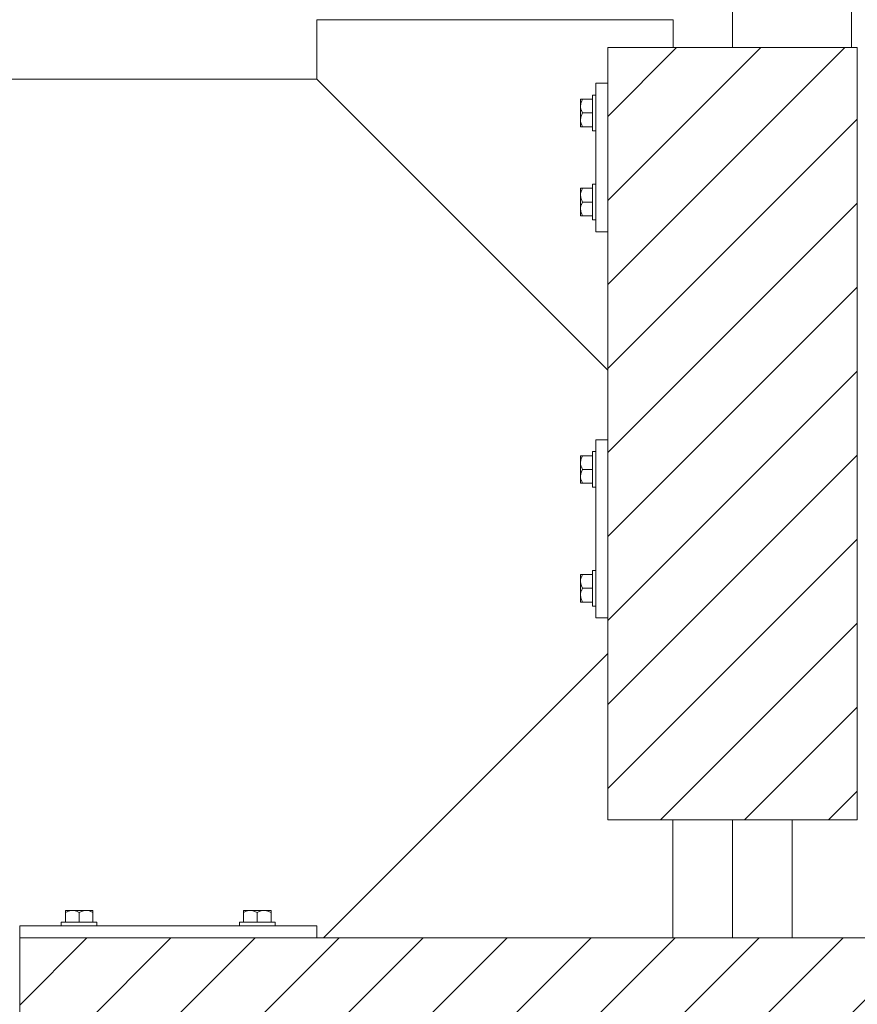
# Model space of a CAD drawing. Header units: millimetres. Extents: x -1413 to 6997, y -739331 to -733391.
# Tile 22 of 47: x 5525 to 5666, y -737183 to -737017. Entities that reach past the tile are written whole.
import ezdxf

# ---------------------------------------------------------------- set-up
doc = ezdxf.new("R2010")
doc.units = ezdxf.units.MM
doc.header["$MEASUREMENT"] = 0
for name, color, linetype, lineweight in [('Side Cradle Blocks', 7, 'Continuous', 0), ('Side Cradle Hydraulic Arm Support', 7, 'Continuous', 0), ('Side Cradle Stbd', 7, 'Continuous', 0), ('Side Slip Cradle Stbd', 7, 'Continuous', 0)]:
    doc.layers.add(name, color=color, linetype=linetype, lineweight=lineweight)

# ---------------------------------------------------------------- blocks, each defined once
blk = doc.blocks.new('*U106')
at = {"layer": 'Side Cradle Hydraulic Arm Support', "color": 7, "linetype": 'Continuous', "lineweight": 0}
blk.add_line((275.0109694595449, 316.6850334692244), (275.0109694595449, 1109.465289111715), dxfattribs=at)
at = {"layer": 'Side Cradle Hydraulic Arm Support', "color": 7, "linetype": 'Continuous', "lineweight": 0, "ltscale": 0.2000032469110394, "flags": 128}
blk.add_lwpolyline([(248.5109333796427, 1409.465325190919), (225.0109694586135, 1409.465325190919), (225.0109694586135, 1109.465325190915), (275.0109694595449, 1109.465325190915), (520.010933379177, 1354.465289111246)], dxfattribs=at)
blk = doc.blocks.new('*U101')
at = {"layer": 'Side Cradle Stbd', "color": 7, "linetype": 'Continuous', "lineweight": 0, "ltscale": 0.2000032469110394, "xscale": 0.2000032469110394, "yscale": 0.2000032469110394, "zscale": 0.2000032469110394, "rotation": 270}
blk.add_blockref('*U106', (-291.8877289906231, -979.9020701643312), dxfattribs=at)
blk = doc.blocks.new('*U59')
at = {"linetype": 'Continuous', "lineweight": 0}
h = blk.add_hatch(dxfattribs=at)
h.set_pattern_fill('HATCH', color=30, style=0, pattern_type=2)
h.set_pattern_definition([(45, (2854.590769, -692.28579), (-7.071067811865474, 7.071067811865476), [])])
h.paths.add_polyline_path([(2874.366115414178, -660.7550709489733), (2873.366099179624, -660.7550709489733), (2853.36577448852, -660.7550709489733), (2843.365612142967, -660.7550709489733), (2832.365433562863, -660.7550709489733), (2832.365433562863, -666.7551683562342), (2832.365433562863, -691.755574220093), (2832.365433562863, -715.0559452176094), (2832.365433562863, -726.7561424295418), (2832.365433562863, -756.756629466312), (2832.365433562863, -762.7284231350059), (2832.365433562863, -790.7571814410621), (2843.308990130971, -790.7571814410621), (2853.36577448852, -790.7571814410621), (2863.422558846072, -790.7571814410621), (2874.366115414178, -790.7571814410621), (2874.366115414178, -762.7284231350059), (2874.366115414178, -756.756629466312), (2874.366115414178, -726.7561424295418), (2874.366115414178, -724.9627514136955), (2874.366115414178, -720.9626864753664), (2874.366115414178, -718.9626540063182), (2874.366115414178, -692.9622319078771), (2874.366115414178, -691.755574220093), (2874.366115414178, -666.7551683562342)])
h = blk.add_hatch(dxfattribs=at)
h.set_pattern_fill('HATCH', color=30, style=0, pattern_type=2)
h.set_pattern_definition([(45, (2848.917868, -833.3789419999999), (-7.071067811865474, 7.071067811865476), [])])
h.paths.add_polyline_path([(2973.367722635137, -901.5872985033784), (2973.367722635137, -900.2740277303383), (2973.367722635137, -880.2737030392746), (2973.367722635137, -872.9735840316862), (2973.367722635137, -868.9735190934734), (2973.367722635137, -842.9730921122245), (2973.367722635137, -838.9730271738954), (2973.367722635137, -831.7861580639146), (2973.367722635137, -811.7858333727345), (2973.367722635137, -810.5858066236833), (2933.126881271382, -810.5858138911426), (2923.366910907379, -810.5858135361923), (2922.223506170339, -810.585813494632), (2863.422558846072, -810.5858113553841), (2853.36577448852, -810.5858109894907), (2843.308990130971, -810.5858106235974), (2784.508042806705, -810.5858084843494), (2783.364638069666, -810.5858084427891), (2733.36382634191, -810.5858066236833), (2733.36382634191, -811.7858333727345), (2733.36382634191, -831.7861580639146), (2733.36382634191, -838.9730271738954), (2733.36382634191, -842.9730921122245), (2733.363826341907, -868.9735190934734), (2733.363826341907, -872.9735840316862), (2733.363826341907, -880.2737030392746), (2733.363826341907, -900.2740277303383), (2733.363826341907, -901.5872912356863), (2783.364638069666, -901.5872912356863), (2784.621286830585, -901.5872912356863), (2843.308990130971, -901.5872912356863), (2853.36577448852, -901.5872912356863), (2863.422558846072, -901.5872912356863), (2922.11026214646, -901.5872912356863), (2923.366910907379, -901.5872912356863), (2933.126881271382, -901.5872912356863)])
at = {"color": 30, "linetype": 'Continuous', "lineweight": 0, "flags": 128}
blk.add_lwpolyline([(2874.366115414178, -660.7550709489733), (2873.366099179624, -660.7550709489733), (2853.36577448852, -660.7550709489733), (2843.365612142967, -660.7550709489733), (2832.365433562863, -660.7550709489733), (2832.365433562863, -666.7551683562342), (2832.365433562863, -691.755574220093), (2832.365433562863, -715.0559452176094), (2832.365433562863, -726.7561424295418), (2832.365433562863, -756.756629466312), (2832.365433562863, -762.7284231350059), (2832.365433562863, -790.7571814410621), (2843.308990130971, -790.7571814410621), (2853.36577448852, -790.7571814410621), (2863.422558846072, -790.7571814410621), (2874.366115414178, -790.7571814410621), (2874.366115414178, -762.7284231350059), (2874.366115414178, -756.756629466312), (2874.366115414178, -726.7561424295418), (2874.366115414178, -724.9627514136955), (2874.366115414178, -720.9626864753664), (2874.366115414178, -718.9626540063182), (2874.366115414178, -692.9622319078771), (2874.366115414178, -691.755574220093), (2874.366115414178, -666.7551683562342), (2874.366115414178, -660.7550709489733)], close=True, dxfattribs=at)
blk.add_lwpolyline([(2973.367722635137, -831.7861580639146), (2973.367722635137, -811.7858333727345), (2973.367722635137, -810.5858066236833), (2933.126881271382, -810.5858138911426), (2923.366910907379, -810.5858135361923), (2922.223506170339, -810.585813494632), (2863.422558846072, -810.5858113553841), (2853.36577448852, -810.5858109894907), (2843.308990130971, -810.5858106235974), (2784.508042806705, -810.5858084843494), (2783.364638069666, -810.5858084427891), (2733.36382634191, -810.5858066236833), (2733.36382634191, -811.7858333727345), (2733.36382634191, -831.7861580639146)], dxfattribs=at)
at = {"layer": 'Side Cradle Blocks', "color": 7, "linetype": 'Continuous', "lineweight": 0}
for p, q in [((2874.366115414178, -660.7550709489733), (2832.365433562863, -660.7550709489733)), ((2832.365433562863, -660.7550709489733), (2832.365433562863, -790.7571814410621)), ((2874.366115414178, -790.7571814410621), (2874.366115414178, -660.7550709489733)), ((2830.365401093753, -666.7551683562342), (2832.365426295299, -666.7551683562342)), ((2830.365401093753, -691.755574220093), (2830.365401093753, -666.7551683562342)), ((2827.921990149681, -669.4385939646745), (2828.123746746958, -669.4385939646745)), ((2827.927066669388, -669.8658706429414), (2828.123746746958, -669.4385939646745)), ((2828.123746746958, -669.4385939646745), (2829.765384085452, -669.4385939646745)), ((2827.765431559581, -669.5548486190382), (2827.765358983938, -669.5766206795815)), ((2827.765358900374, -669.5766605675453), (2827.765431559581, -669.6202663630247)), ((2827.765358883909, -670.5969217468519), (2827.765358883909, -669.9837110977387)), ((2827.765431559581, -670.0085638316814), (2827.765358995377, -669.9837492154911)), ((2827.765358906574, -670.5970928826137), (2827.765431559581, -671.1456949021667)), ((2827.765358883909, -672.913577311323), (2827.765358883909, -672.1623099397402)), ((2827.765431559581, -672.3648041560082), (2827.765358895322, -672.9134911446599)), ((2828.123746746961, -671.7552495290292), (2827.915386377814, -671.3236339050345)), ((2827.927066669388, -672.1825262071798), (2828.123746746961, -671.7552495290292)), ((2828.123746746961, -671.7552495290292), (2829.765383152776, -671.7552495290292)), ((2829.765391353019, -672.9033184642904), (2829.765391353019, -671.7552495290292)), ((2827.765358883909, -674.0719050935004), (2827.765358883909, -673.9338483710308)), ((2827.765431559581, -673.9556504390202), (2827.765358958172, -673.933870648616)), ((2827.813518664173, -674.0719050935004), (2827.765358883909, -674.0719050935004)), ((2828.123746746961, -674.0719050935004), (2827.915386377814, -673.6402894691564)), ((2829.76538408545, -674.0719050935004), (2828.123746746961, -674.0719050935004)), ((2827.765358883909, -684.4388374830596), (2827.765358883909, -684.5768942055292)), ((2827.813518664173, -684.4388374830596), (2827.765358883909, -684.4388374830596)), ((2828.123746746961, -684.4388374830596), (2827.915386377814, -684.8704531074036)), ((2829.76538408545, -684.4388374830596), (2828.123746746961, -684.4388374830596)), ((2827.765358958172, -684.5768719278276), (2827.765431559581, -684.5550921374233)), ((2827.765358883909, -685.5971652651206), (2827.765358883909, -686.3484326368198)), ((2827.765358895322, -685.5972514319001), (2827.765431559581, -686.1459384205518)), ((2829.765391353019, -685.6074241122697), (2829.765391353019, -686.7554930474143)), ((2827.765431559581, -687.3650476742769), (2827.765358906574, -687.9136496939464)), ((2828.123746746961, -686.7554930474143), (2827.915386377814, -687.1871086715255)), ((2827.927066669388, -686.3282163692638), (2828.123746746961, -686.7554930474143)), ((2828.123746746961, -686.7554930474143), (2829.765383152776, -686.7554930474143)), ((2827.765358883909, -687.9138208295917), (2827.765358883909, -688.5270314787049)), ((2827.765358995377, -688.5269933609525), (2827.765431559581, -688.5021787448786)), ((2827.765431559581, -688.8904762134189), (2827.765358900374, -688.9340820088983)), ((2827.765431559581, -688.9558939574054), (2827.765358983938, -688.9341218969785)), ((2827.921990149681, -689.0721486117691), (2828.123746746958, -689.0721486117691)), ((2827.927066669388, -688.6448719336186), (2828.123746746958, -689.0721486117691)), ((2828.123746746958, -689.0721486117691), (2829.765384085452, -689.0721486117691)), ((2832.365426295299, -691.755574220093), (2830.365401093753, -691.755574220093)), ((2830.365401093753, -726.7561424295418), (2832.365426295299, -726.7561424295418)), ((2830.365401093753, -756.756629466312), (2830.365401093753, -726.7561424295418)), ((2827.765431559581, -729.5558226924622), (2827.765358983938, -729.5775947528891)), ((2827.765358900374, -729.5776346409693), (2827.765431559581, -729.6212404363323)), ((2827.765358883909, -730.5978958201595), (2827.765358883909, -729.9846851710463)), ((2827.765431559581, -730.009537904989), (2827.765358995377, -729.9847232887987)), ((2827.765358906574, -730.5980669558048), (2827.765431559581, -731.1466689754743)), ((2827.921990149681, -729.4395680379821), (2828.123746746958, -729.4395680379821)), ((2827.927066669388, -729.8668447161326), (2828.123746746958, -729.4395680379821)), ((2828.123746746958, -729.4395680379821), (2829.765384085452, -729.4395680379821)), ((2827.765358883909, -732.9145513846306), (2827.765358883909, -732.1632840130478)), ((2827.765431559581, -732.3657782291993), (2827.765358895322, -732.9144652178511)), ((2828.123746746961, -731.7562236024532), (2827.915386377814, -731.3246079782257)), ((2827.927066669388, -732.1835002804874), (2828.123746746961, -731.7562236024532)), ((2828.123746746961, -731.7562236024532), (2829.765383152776, -731.7562236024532)), ((2829.765391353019, -732.9042925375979), (2829.765391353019, -731.7562236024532)), ((2827.765358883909, -734.072879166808), (2827.765358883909, -733.9348224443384)), ((2827.765431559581, -733.9566245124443), (2827.765358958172, -733.9348447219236)), ((2827.813518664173, -734.072879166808), (2827.765358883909, -734.072879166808)), ((2828.123746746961, -734.072879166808), (2827.915386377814, -733.6412635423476)), ((2829.76538408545, -734.072879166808), (2828.123746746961, -734.072879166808)), ((2827.765358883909, -749.4398927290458), (2827.765358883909, -749.5779494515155)), ((2827.813518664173, -749.4398927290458), (2827.765358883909, -749.4398927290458)), ((2827.765358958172, -749.5779271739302), (2827.765431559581, -749.556147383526)), ((2827.765358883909, -750.5982205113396), (2827.765358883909, -751.3494878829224)), ((2827.765358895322, -750.5983066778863), (2827.765431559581, -751.146993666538)), ((2828.123746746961, -749.4398927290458), (2827.915386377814, -749.8715083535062)), ((2829.76538408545, -749.4398927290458), (2828.123746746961, -749.4398927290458)), ((2829.765391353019, -750.6084793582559), (2829.765391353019, -751.756548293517)), ((2827.765431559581, -752.3661029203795), (2827.765358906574, -752.914704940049)), ((2828.123746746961, -751.756548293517), (2827.915386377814, -752.1881639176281)), ((2827.927066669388, -751.3292716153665), (2828.123746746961, -751.756548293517)), ((2828.123746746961, -751.756548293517), (2829.765383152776, -751.756548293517)), ((2827.765358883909, -752.9148760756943), (2827.765358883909, -753.5280867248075)), ((2827.765358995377, -753.5280486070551), (2827.765431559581, -753.5032339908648)), ((2827.765431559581, -753.8915314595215), (2827.765358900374, -753.9351372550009)), ((2827.765431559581, -753.956949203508), (2827.765358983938, -753.9351771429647)), ((2827.921990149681, -754.0732038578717), (2828.123746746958, -754.0732038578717)), ((2827.927066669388, -753.6459271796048), (2828.123746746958, -754.0732038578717)), ((2828.123746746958, -754.0732038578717), (2829.765384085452, -754.0732038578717)), ((2832.365426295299, -756.756629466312), (2830.365401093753, -756.756629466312)), ((2832.365433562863, -790.7571814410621), (2874.366115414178, -790.7571814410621)), ((2741.047333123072, -806.1423704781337), (2741.047333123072, -806.344127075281)), ((2741.474609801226, -806.1474469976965), (2741.047333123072, -806.344127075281)), ((2741.047333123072, -806.344127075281), (2741.047333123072, -807.9857644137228)), ((2741.163587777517, -805.985811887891), (2741.185359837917, -805.9857393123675)), ((2741.229005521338, -805.985811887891), (2741.185399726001, -805.9857392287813)), ((2742.205660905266, -805.9857392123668), (2741.592450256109, -805.9857392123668)), ((2741.592488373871, -805.9857393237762), (2741.617302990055, -805.985811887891)), ((2742.754434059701, -805.985811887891), (2742.205832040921, -805.9857392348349)), ((2743.363988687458, -806.344127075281), (2742.932373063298, -806.1357667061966)), ((2743.791265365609, -806.1474469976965), (2743.363988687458, -806.344127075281)), ((2743.363988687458, -806.344127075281), (2743.363988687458, -807.9857634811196)), ((2744.522316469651, -805.9857392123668), (2743.771049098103, -805.9857392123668)), ((2744.522230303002, -805.985739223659), (2743.973543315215, -805.985811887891)), ((2745.680644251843, -806.344127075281), (2745.249028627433, -806.1357667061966)), ((2745.680644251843, -805.9857392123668), (2745.542587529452, -805.9857392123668)), ((2745.542609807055, -805.9857392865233), (2745.5643895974, -805.985811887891)), ((2745.680644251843, -806.033898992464), (2745.680644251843, -805.9857392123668)), ((2745.680644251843, -807.9857644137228), (2745.680644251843, -806.344127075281)), ((2771.047820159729, -805.9857392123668), (2771.185876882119, -805.9857392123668)), ((2771.047820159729, -806.033898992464), (2771.047820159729, -805.9857392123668)), ((2771.047820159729, -806.344127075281), (2771.479435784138, -806.1357667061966)), ((2771.047820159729, -807.9857644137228), (2771.047820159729, -806.344127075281)), ((2771.164074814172, -805.985811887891), (2771.185854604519, -805.9857392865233)), ((2772.206147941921, -805.9857392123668), (2772.957415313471, -805.9857392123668)), ((2772.754921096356, -805.985811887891), (2772.206234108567, -805.985739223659)), ((2772.937199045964, -806.1474469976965), (2773.364475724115, -806.344127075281)), ((2773.364475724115, -806.344127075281), (2773.796091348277, -806.1357667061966)), ((2773.364475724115, -806.344127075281), (2773.364475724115, -807.9857634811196)), ((2774.522632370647, -805.9857392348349), (2773.974030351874, -805.985811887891)), ((2774.522803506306, -805.9857392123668), (2775.136014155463, -805.9857392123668)), ((2775.111161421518, -805.985811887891), (2775.135976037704, -805.9857393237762)), ((2775.253854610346, -806.1474469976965), (2775.681131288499, -806.344127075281)), ((2775.54306468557, -805.9857392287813), (2775.499458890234, -805.985811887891)), ((2775.564876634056, -805.985811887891), (2775.543104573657, -805.9857393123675)), ((2775.681131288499, -806.1423704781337), (2775.681131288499, -806.344127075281)), ((2775.681131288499, -806.344127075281), (2775.681131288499, -807.9857644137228)), ((2733.36382634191, -810.5858066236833), (2733.36382634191, -808.5857814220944)), ((2733.36382634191, -808.5857814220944), (2783.364638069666, -808.5857814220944)), ((2744.51205762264, -807.9857716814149), (2743.363988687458, -807.9857716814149)), ((2772.21640678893, -807.9857716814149), (2773.364475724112, -807.9857716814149)), ((2783.364638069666, -808.5857814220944), (2783.364638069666, -810.5858066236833)), ((2733.363826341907, -810.5858138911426), (2933.126881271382, -810.5858138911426)), ((2733.363826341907, -901.5872912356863), (2733.363826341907, -810.5858138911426))]:
    blk.add_line(p, q, dxfattribs=at)
at = {"layer": 'Side Cradle Blocks', "color": 7, "linetype": 'Continuous', "lineweight": 0, "flags": 128}
for points in [[(2827.921990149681, -669.4385939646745), (2827.914747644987, -669.4385939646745), (2827.800310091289, -669.4385939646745), (2827.765358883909, -669.4385939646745), (2827.765358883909, -669.5766506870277), (2827.765358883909, -669.9837110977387)], [(2829.765391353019, -671.7552495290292), (2829.765391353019, -670.607180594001), (2829.765391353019, -669.6338947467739), (2829.76539135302, -668.9835659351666), (2829.76539135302, -668.7552008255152), (2830.365393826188, -668.7552008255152)], [(2827.927066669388, -669.8658706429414), (2827.866727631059, -669.9969538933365), (2827.809074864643, -670.2053280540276), (2827.765358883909, -670.5969217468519), (2827.771684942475, -670.7452894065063), (2827.79031148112, -670.8921789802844), (2827.90167879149, -671.2952388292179), (2827.915386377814, -671.3236339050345)], [(2827.765358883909, -670.5969217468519), (2827.765358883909, -671.3481891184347), (2827.765358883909, -672.1623099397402)], [(2827.927066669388, -672.1825262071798), (2827.866727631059, -672.3136094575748), (2827.809074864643, -672.5219836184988), (2827.765358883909, -672.913577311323), (2827.771684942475, -673.0619449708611), (2827.79031148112, -673.2088345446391), (2827.90167879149, -673.611894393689), (2827.915386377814, -673.6402894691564)], [(2827.765358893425, -672.913505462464), (2827.765358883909, -672.913577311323), (2827.765358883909, -673.5267879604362), (2827.765358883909, -673.9338483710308)], [(2827.813518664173, -674.0719050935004), (2827.914323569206, -674.0719050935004), (2827.921990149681, -674.0719050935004), (2828.123746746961, -674.0719050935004)], [(2830.365393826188, -674.7552982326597), (2829.765391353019, -674.7552982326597), (2829.765391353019, -674.5269331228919), (2829.765391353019, -673.876604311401), (2829.765391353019, -672.9033184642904)], [(2828.123746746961, -684.4388374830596), (2827.921990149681, -684.4388374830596), (2827.914323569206, -684.4388374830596), (2827.813518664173, -684.4388374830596)], [(2829.765391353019, -685.6074241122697), (2829.765391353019, -684.634138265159), (2829.765391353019, -683.9838094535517), (2829.765391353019, -683.7554443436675), (2830.365393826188, -683.7554443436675)], [(2827.765358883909, -684.5768942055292), (2827.765358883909, -684.9839546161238), (2827.765358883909, -685.5971652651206), (2827.765358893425, -685.5972371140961)], [(2827.915386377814, -684.8704531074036), (2827.90167879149, -684.8988481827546), (2827.79031148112, -685.3019080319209), (2827.771684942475, -685.4487976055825), (2827.765358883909, -685.5971652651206), (2827.809074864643, -685.9887589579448), (2827.866727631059, -686.1971331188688), (2827.927066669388, -686.3282163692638)], [(2827.765358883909, -686.3484326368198), (2827.765358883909, -687.1625534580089), (2827.765358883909, -687.9138208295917)], [(2827.915386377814, -687.1871086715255), (2827.90167879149, -687.2155037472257), (2827.79031148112, -687.6185635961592), (2827.771684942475, -687.7654531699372), (2827.765358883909, -687.9138208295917), (2827.809074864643, -688.3054145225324), (2827.866727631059, -688.5137886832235), (2827.927066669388, -688.6448719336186)], [(2830.365393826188, -689.7555417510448), (2829.76539135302, -689.7555417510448), (2829.76539135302, -689.527176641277), (2829.765391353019, -688.8768478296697), (2829.765391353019, -687.903561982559), (2829.765391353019, -686.7554930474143)], [(2827.765358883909, -688.5270314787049), (2827.765358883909, -688.9340918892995), (2827.765358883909, -689.0721486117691), (2827.800310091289, -689.0721486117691), (2827.914747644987, -689.0721486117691), (2827.921990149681, -689.0721486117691)], [(2829.765391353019, -731.7562236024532), (2829.765391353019, -730.6081546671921), (2829.765391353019, -729.6348688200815), (2829.76539135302, -728.9845400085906), (2829.76539135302, -728.7561748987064), (2830.365393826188, -728.7561748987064)], [(2827.921990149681, -729.4395680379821), (2827.914747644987, -729.4395680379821), (2827.800310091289, -729.4395680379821), (2827.765358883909, -729.4395680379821), (2827.765358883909, -729.5776247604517), (2827.765358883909, -729.9846851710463)], [(2827.927066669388, -729.8668447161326), (2827.866727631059, -729.9979279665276), (2827.809074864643, -730.2063021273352), (2827.765358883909, -730.5978958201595), (2827.771684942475, -730.7462634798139), (2827.79031148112, -730.893153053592), (2827.90167879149, -731.2962129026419), (2827.915386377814, -731.3246079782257)], [(2827.765358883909, -730.5978958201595), (2827.765358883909, -731.3491631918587), (2827.765358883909, -732.1632840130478)], [(2827.927066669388, -732.1835002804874), (2827.866727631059, -732.3145835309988), (2827.809074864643, -732.5229576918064), (2827.765358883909, -732.9145513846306), (2827.771684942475, -733.0629190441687), (2827.79031148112, -733.2098086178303), (2827.90167879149, -733.6128684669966), (2827.915386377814, -733.6412635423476)], [(2827.765358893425, -732.9144795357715), (2827.765358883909, -732.9145513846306), (2827.765358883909, -733.5277620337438), (2827.765358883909, -733.9348224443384)], [(2827.813518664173, -734.072879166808), (2827.914323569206, -734.072879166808), (2827.921990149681, -734.072879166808), (2828.123746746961, -734.072879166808)], [(2830.365393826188, -734.7562723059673), (2829.765391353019, -734.7562723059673), (2829.765391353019, -734.5279071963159), (2829.765391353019, -733.8775783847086), (2829.765391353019, -732.9042925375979)], [(2829.765391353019, -750.6084793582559), (2829.765391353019, -749.6351935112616), (2829.765391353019, -748.9848646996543), (2829.765391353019, -748.7564995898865), (2830.365393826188, -748.7564995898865)], [(2827.765358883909, -749.5779494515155), (2827.765358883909, -749.98500986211), (2827.765358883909, -750.5982205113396), (2827.765358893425, -750.5982923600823)], [(2827.915386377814, -749.8715083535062), (2827.90167879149, -749.8999034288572), (2827.79031148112, -750.3029632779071), (2827.771684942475, -750.4498528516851), (2827.765358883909, -750.5982205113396), (2827.809074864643, -750.9898142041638), (2827.866727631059, -751.1981883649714), (2827.927066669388, -751.3292716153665)], [(2828.123746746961, -749.4398927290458), (2827.921990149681, -749.4398927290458), (2827.914323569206, -749.4398927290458), (2827.813518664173, -749.4398927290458)], [(2827.765358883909, -751.3494878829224), (2827.765358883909, -752.163608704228), (2827.765358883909, -752.9148760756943)], [(2827.915386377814, -752.1881639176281), (2827.90167879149, -752.2165589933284), (2827.79031148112, -752.6196188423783), (2827.771684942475, -752.7665084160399), (2827.765358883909, -752.9148760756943), (2827.809074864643, -753.3064697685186), (2827.866727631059, -753.5148439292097), (2827.927066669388, -753.6459271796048)], [(2830.365393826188, -754.7565969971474), (2829.76539135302, -754.7565969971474), (2829.76539135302, -754.5282318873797), (2829.765391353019, -753.8779030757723), (2829.765391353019, -752.9046172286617), (2829.765391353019, -751.756548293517)], [(2827.765358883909, -753.5280867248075), (2827.765358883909, -753.9351471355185), (2827.765358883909, -754.0732038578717), (2827.800310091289, -754.0732038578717), (2827.914747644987, -754.0732038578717), (2827.921990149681, -754.0732038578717)], [(2741.592450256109, -805.9857392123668), (2741.185389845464, -805.9857392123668), (2741.047333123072, -805.9857392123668), (2741.047333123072, -806.0206904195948), (2741.047333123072, -806.1351279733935), (2741.047333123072, -806.1423704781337)], [(2742.932373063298, -806.1357667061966), (2742.903977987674, -806.1220591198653), (2742.500918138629, -806.010691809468), (2742.354028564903, -805.992065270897), (2742.205660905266, -805.9857392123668), (2741.814067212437, -806.0294551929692), (2741.605693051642, -806.0871079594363), (2741.474609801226, -806.1474469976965)], [(2743.771049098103, -805.9857392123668), (2742.956928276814, -805.9857392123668), (2742.205660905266, -805.9857392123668)], [(2745.249028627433, -806.1357667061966), (2745.22063355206, -806.1220591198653), (2744.817573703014, -806.010691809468), (2744.670684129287, -805.992065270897), (2744.522316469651, -805.9857392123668), (2744.130722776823, -806.0294551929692), (2743.922348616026, -806.0871079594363), (2743.791265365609, -806.1474469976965)], [(2745.542587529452, -805.9857392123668), (2745.135527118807, -805.9857392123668), (2744.522316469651, -805.9857392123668), (2744.522244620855, -805.9857392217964)], [(2745.680644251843, -806.344127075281), (2745.680644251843, -806.1423704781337), (2745.680644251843, -806.1347038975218), (2745.680644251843, -806.033898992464)], [(2771.047820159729, -806.033898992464), (2771.047820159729, -806.1347038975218), (2771.047820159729, -806.1423704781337), (2771.047820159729, -806.344127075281)], [(2772.206219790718, -805.9857392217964), (2772.206147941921, -805.9857392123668), (2771.592937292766, -805.9857392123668), (2771.185876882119, -805.9857392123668)], [(2772.937199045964, -806.1474469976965), (2772.806115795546, -806.0871079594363), (2772.59774163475, -806.0294551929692), (2772.206147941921, -805.9857392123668), (2772.057780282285, -805.992065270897), (2771.910890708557, -806.010691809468), (2771.507830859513, -806.1220591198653), (2771.479435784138, -806.1357667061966)], [(2774.522803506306, -805.9857392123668), (2773.771536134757, -805.9857392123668), (2772.957415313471, -805.9857392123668)], [(2775.253854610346, -806.1474469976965), (2775.122771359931, -806.0871079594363), (2774.914397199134, -806.0294551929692), (2774.522803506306, -805.9857392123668), (2774.374435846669, -805.992065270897), (2774.227546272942, -806.010691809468), (2773.824486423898, -806.1220591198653), (2773.796091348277, -806.1357667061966)], [(2775.681131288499, -806.1423704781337), (2775.681131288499, -806.1351279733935), (2775.681131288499, -806.0206904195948), (2775.681131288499, -805.9857392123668), (2775.543074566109, -805.9857392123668), (2775.136014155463, -805.9857392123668)], [(2740.363939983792, -808.5857741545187), (2740.363939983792, -807.9857716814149), (2740.592305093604, -807.9857716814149), (2741.242633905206, -807.9857716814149), (2742.215919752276, -807.9857716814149), (2743.363988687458, -807.9857716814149)], [(2744.51205762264, -807.9857716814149), (2745.485343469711, -807.9857716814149), (2746.135672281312, -807.9857716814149), (2746.364037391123, -807.9857716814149), (2746.364037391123, -808.5857741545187)], [(2770.364427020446, -808.5857741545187), (2770.364427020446, -807.9857716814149), (2770.592792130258, -807.9857716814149), (2771.243120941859, -807.9857716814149), (2772.21640678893, -807.9857716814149)], [(2773.364475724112, -807.9857716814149), (2774.512544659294, -807.9857716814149), (2775.485830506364, -807.9857716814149), (2776.136159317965, -807.9857716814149), (2776.364524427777, -807.9857716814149), (2776.364524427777, -808.5857741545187)]]:
    blk.add_lwpolyline(points, dxfattribs=at)
at = {"layer": 'Side Cradle Hydraulic Arm Support', "color": 7, "linetype": 'Continuous', "lineweight": 0, "ltscale": 0.2000032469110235, "flags": 128}
blk.add_lwpolyline([(2843.365612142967, -660.7550636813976), (2843.365612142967, -656.0549946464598), (2783.364638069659, -656.0549946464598), (2783.364638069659, -666.0551569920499), (2832.365426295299, -715.0559452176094)], dxfattribs=at)
at = {"layer": 'Side Cradle Stbd', "color": 7, "linetype": 'Continuous', "lineweight": 0}
for p, q in [((2853.36577448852, -660.7550636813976), (2853.36577448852, -561.3534645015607)), ((2873.366099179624, -561.3534645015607), (2873.366099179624, -660.7550636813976)), ((2853.36577448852, -810.5858066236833), (2853.36577448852, -790.7571887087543))]:
    blk.add_line(p, q, dxfattribs=at)
at = {"layer": 'Side Cradle Stbd', "color": 7, "linetype": 'Continuous', "lineweight": 0, "ltscale": 0.2000032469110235}
for p, q in [((2784.508042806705, -810.5858066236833), (2832.365426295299, -762.7284231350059)), ((2843.308990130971, -790.7571887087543), (2843.308990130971, -810.5858066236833)), ((2863.422558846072, -790.7571887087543), (2863.422558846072, -810.5858066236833))]:
    blk.add_line(p, q, dxfattribs=at)
at = {"layer": 'Side Cradle Stbd', "color": 7, "linetype": 'Continuous', "lineweight": 0, "ltscale": 0.2000032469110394}
blk.add_blockref('*U101', (2853.355699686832, 368.8500000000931), dxfattribs=at)

msp = doc.modelspace()

# ---------------------------------------------------------------- block references
at = {"layer": 'Side Slip Cradle Stbd', "color": 7, "linetype": 'Continuous', "lineweight": 0}
msp.add_blockref('*U59', (2791.75, -736360.8500000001), dxfattribs=at)

doc.saveas('drawing.dxf')
